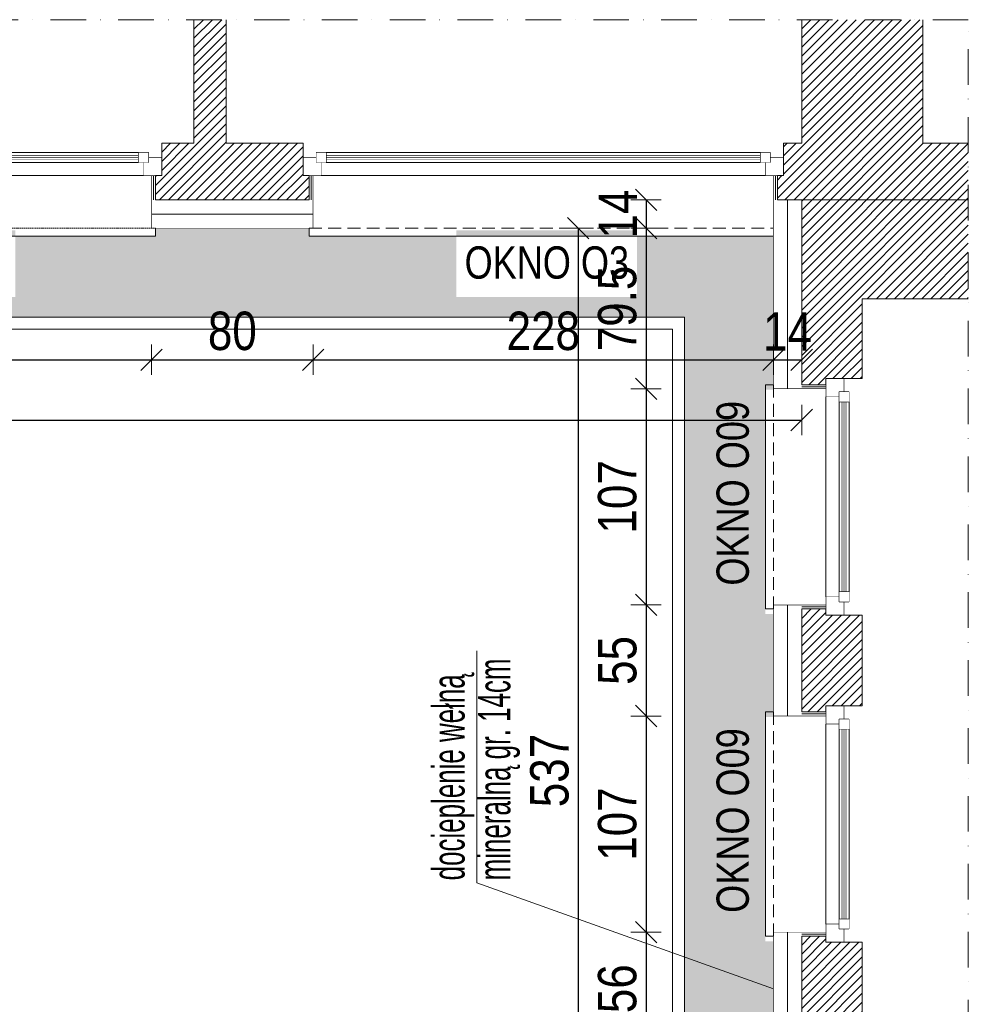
# Model space of a CAD drawing. Header units: millimetres. Extents: x 18880 to 99371, y -5529 to 27899.
# Tile 54 of 161: x 38085 to 38555, y -628 to -140. Entities that reach past the tile are written whole.
import ezdxf

# ---------------------------------------------------------------- set-up
doc = ezdxf.new("R2010")
doc.units = ezdxf.units.MM
doc.set_wipeout_variables(frame=1)
doc.linetypes.add('DASHED', pattern=[19.05, 12.7, -6.35])
doc.linetypes.add('Kropki i Kreski', pattern=[335.138881, 176.388884, -88.194442, 0, -70.555556])
for name, color, linetype, lineweight in [('AA_HATCH', 251, 'Continuous', 0), ('AA_IZOLACJA', 251, 'Continuous', 0), ('AA_OPIS', 2, 'Continuous', 0), ('AA_WIDOK', 254, 'Continuous', 0), ('AP wymiary', 40, 'Continuous', 0), ('K_SCIANY', 90, 'Continuous', 20)]:
    doc.layers.add(name, color=color, linetype=linetype, lineweight=lineweight)
doc.layers.add('Okna ArchiCADa', color=7, linetype='Continuous')
doc.styles.add('1', font='ARIALN.TTF')
doc.styles.add('ARIAL', font='arial.ttf')
doc.styles.add('DIM07', font='romans.shx', dxfattribs={"width": 0.7})
doc.linetypes.add('BATTING', pattern='A,0.0001,-0.1,[134,ltypeshp.shx,S=0.1,R=0,X=-0.1,Y=0],-0.2,[134,ltypeshp.shx,S=0.1,R=180,X=0.1,Y=0],-0.1', length=0.4001)
doc.linetypes.add('STYROPIAN', pattern='A,0.000141,[1,styropian.shx,S=1,R=0,X=0,Y=0],-14.102004', length=14.102145)
doc.dimstyles.new('1_50', dxfattribs={"dimscale": 10, "dimtxt": 1.9, "dimasz": 0.005, "dimexe": 0, "dimexo": 0, "dimgap": 0.45, "dimtad": 1, "dimdec": 4, "dimrnd": 0.5, "dimdsep": 46, "dimtxsty": '1', "dimblk1": 'DIM01', "dimblk2": 'DIM01', "dimsah": 1, "dimcen": 2, "dimdle": 25, "dimse1": 1, "dimse2": 1, "dimclrd": 1, "dimclrt": 2, "dimadec": 0, "dimazin": 0, "dimtfac": 0.66665, "dimtdec": 4, "dimtix": 1, "dimtmove": 0, "dimatfit": 3, "dimldrblk": 'DIM01', "dimfxl": 0, "dimtolj": 1, "dimtzin": 0, "dimarcsym": 0})
pattern_1 = [(45, (0, -536.3537), (-2.24506403, 2.24506403), [])]

# ---------------------------------------------------------------- blocks, each defined once
blk = doc.blocks.new('O1 rozwierane 12_23')
at = {"layer": 'AA_IZOLACJA', "linetype": 'STYROPIAN', "ltscale": 0.2}
for points in [[(-1135, 120), (-1135, 0)], [(1165, 120), (1165, 0)]]:
    blk.add_lwpolyline(points, dxfattribs=at)
at = {"layer": 'AA_WIDOK', "color": 4}
blk.add_lwpolyline([(-1145, 260), (-1145, 300), (1175, 300), (1175, 260)], dxfattribs=at)
at = {"layer": 'AA_WIDOK', "linetype": 'DASHED', "ltscale": 0.5}
blk.add_lwpolyline([(-1145, 260), (1175, 260)], dxfattribs=at)
at = {"layer": 'AA_WIDOK', "const_width": 3}
for points in [[(-1125, 260), (-1125, 0)], [(1155, 260), (1155, 0)]]:
    blk.add_lwpolyline(points, dxfattribs=at)
at = {"layer": 'AA_WIDOK', "color": 4, "const_width": 3}
for points in [[(-1175, 0), (-1175, -90)], [(1205, -90), (1205, 0)]]:
    blk.add_lwpolyline(points, dxfattribs=at)
at = {"color": 4}
blk.add_wipeout([(1090, -115), (1090, -65), (1115, -65), (1115, 0), (-1085, 0), (-1085, -65), (-1060, -65), (-1060, -115)], dxfattribs=at).dxf.layer = 'AA_WIDOK'
at = {"layer": 'AA_WIDOK', "color": 4, "const_width": 3}
for points in [[(-1085, 0), (-1175, 0)], [(-1085, -65), (-1085, 0)], [(1205, 0), (1115, 0)], [(1115, 0), (1115, -65)], [(-1175, -90), (-1110, -90)], [(-1110, -90), (-1110, -65)], [(-1110, -65), (-1085, -65)], [(-1060, -65), (-1110, -65)], [(-1110, -65), (-1110, -115)], [(-1060, -115), (-1060, -65)], [(-1060, -80), (1090, -80)], [(-1060, -90), (1090, -90)], [(1140, -65), (1090, -65)], [(1090, -65), (1090, -115)], [(1115, -65), (1140, -65)], [(1140, -65), (1140, -90)], [(1140, -115), (1140, -65)], [(1140, -90), (1205, -90)], [(-1110, -115), (-1060, -115)], [(-1060, -100), (1090, -100)], [(1090, -115), (1140, -115)]]:
    blk.add_lwpolyline(points, dxfattribs=at)
at = {"layer": 'AA_WIDOK', "color": 4}
for points in [[(1115, 0), (-1085, 0)], [(-1060, -65), (1090, -65)], [(-1060, -115), (1090, -115)], [(-1060, -115), (1090, -115)]]:
    blk.add_lwpolyline(points, dxfattribs=at)
blk = doc.blocks.new('DIM01')
at = {"color": 2}
blk.add_line((-106.1, -106.1), (106.1, 106.1), dxfattribs=at)
blk.add_line((0, -150), (0, 150))
blk = doc.blocks.new('*D1008')
at = {"layer": 'AP wymiary', "color": 1, "lineweight": -2, "transparency": 16777216}
blk.add_line((37922.22, -308.75), (38150.12, -308.75), dxfattribs=at)
at = {"layer": 'Defpoints', "color": 0, "transparency": 16777216}
for p in [(38150.17, -238.66), (37922.17, -239.04), (38150.17, -308.75)]:
    blk.add_point(p, dxfattribs=at)
at = {"layer": 'AP wymiary', "color": 1, "lineweight": -2, "transparency": 16777216, "xscale": 0.05, "yscale": 0.05, "zscale": 0.05, "rotation": 180}
blk.add_blockref('DIM01', (37922.17, -308.75), dxfattribs=at)
at = {"layer": 'AP wymiary', "color": 1, "lineweight": -2, "transparency": 16777216, "xscale": 0.05, "yscale": 0.05, "zscale": 0.05}
blk.add_blockref('DIM01', (38150.17, -308.75), dxfattribs=at)
at = {"layer": 'AP wymiary', "color": 2, "transparency": 16777216, "insert": (38036.17, -294.55), "char_height": 19, "attachment_point": 5, "style": '1'}
blk.add_mtext('\\A1;228', dxfattribs=at)
blk = doc.blocks.new('*D1009')
at = {"layer": 'AP wymiary', "color": 1, "lineweight": -2, "transparency": 16777216}
blk.add_line((38150.22, -308.75), (38230.12, -308.75), dxfattribs=at)
at = {"layer": 'Defpoints', "color": 0, "transparency": 16777216}
for p in [(38150.17, -238.66), (38230.17, -240.05), (38230.17, -308.75)]:
    blk.add_point(p, dxfattribs=at)
at = {"layer": 'AP wymiary', "color": 1, "lineweight": -2, "transparency": 16777216, "xscale": 0.05, "yscale": 0.05, "zscale": 0.05, "rotation": 180}
blk.add_blockref('DIM01', (38150.17, -308.75), dxfattribs=at)
at = {"layer": 'AP wymiary', "color": 1, "lineweight": -2, "transparency": 16777216, "xscale": 0.05, "yscale": 0.05, "zscale": 0.05}
blk.add_blockref('DIM01', (38230.17, -308.75), dxfattribs=at)
at = {"layer": 'AP wymiary', "color": 2, "transparency": 16777216, "insert": (38190.17, -294.55), "char_height": 19, "attachment_point": 5, "style": '1'}
blk.add_mtext('\\A1;80', dxfattribs=at)
blk = doc.blocks.new('*D1010')
at = {"layer": 'AP wymiary', "color": 1, "lineweight": -2, "transparency": 16777216}
blk.add_line((38230.22, -308.75), (38458.12, -308.75), dxfattribs=at)
at = {"layer": 'Defpoints', "color": 0, "transparency": 16777216}
for p in [(38458.17, -238.04), (38230.17, -240.05), (38458.17, -308.75)]:
    blk.add_point(p, dxfattribs=at)
at = {"layer": 'AP wymiary', "color": 1, "lineweight": -2, "transparency": 16777216, "xscale": 0.05, "yscale": 0.05, "zscale": 0.05, "rotation": 180}
blk.add_blockref('DIM01', (38230.17, -308.75), dxfattribs=at)
at = {"layer": 'AP wymiary', "color": 1, "lineweight": -2, "transparency": 16777216, "xscale": 0.05, "yscale": 0.05, "zscale": 0.05}
blk.add_blockref('DIM01', (38458.17, -308.75), dxfattribs=at)
at = {"layer": 'AP wymiary', "color": 2, "transparency": 16777216, "insert": (38344.17, -294.55), "char_height": 19, "attachment_point": 5, "style": '1'}
blk.add_mtext('\\A1;228', dxfattribs=at)
blk = doc.blocks.new('*D1011')
at = {"layer": 'AP wymiary', "color": 1, "lineweight": -2, "transparency": 16777216}
for p, q in [((38458.12, -308.75), (38458.07, -308.75)), ((38458.17, -308.75), (38472.17, -308.75)), ((38472.22, -308.75), (38472.27, -308.75))]:
    blk.add_line(p, q, dxfattribs=at)
at = {"layer": 'Defpoints', "color": 0, "transparency": 16777216}
for p in [(38458.17, -238.04), (38472.17, -240.46), (38472.17, -308.75)]:
    blk.add_point(p, dxfattribs=at)
at = {"layer": 'AP wymiary', "color": 1, "lineweight": -2, "transparency": 16777216, "xscale": 0.05, "yscale": 0.05, "zscale": 0.05}
blk.add_blockref('DIM01', (38458.17, -308.75), dxfattribs=at)
at = {"layer": 'AP wymiary', "color": 1, "lineweight": -2, "transparency": 16777216, "xscale": 0.05, "yscale": 0.05, "zscale": 0.05, "rotation": 180}
blk.add_blockref('DIM01', (38472.17, -308.75), dxfattribs=at)
at = {"layer": 'AP wymiary', "color": 2, "transparency": 16777216, "insert": (38465.17, -294.72), "char_height": 19, "attachment_point": 5, "style": '1'}
blk.add_mtext('\\A1;14', dxfattribs=at)
blk = doc.blocks.new('*D1012')
at = {"layer": 'AP wymiary', "color": 1, "lineweight": -2, "transparency": 16777216}
blk.add_line((35174.22, -338.58), (38472.12, -338.58), dxfattribs=at)
at = {"layer": 'Defpoints', "color": 0, "transparency": 16777216}
for p in [(35174.17, -229.6), (38472.17, -229.6), (38472.17, -338.58)]:
    blk.add_point(p, dxfattribs=at)
at = {"layer": 'AP wymiary', "color": 1, "lineweight": -2, "transparency": 16777216, "xscale": 0.05, "yscale": 0.05, "zscale": 0.05, "rotation": 180}
blk.add_blockref('DIM01', (35174.17, -338.58), dxfattribs=at)
at = {"layer": 'AP wymiary', "color": 1, "lineweight": -2, "transparency": 16777216, "xscale": 0.05, "yscale": 0.05, "zscale": 0.05}
blk.add_blockref('DIM01', (38472.17, -338.58), dxfattribs=at)
at = {"layer": 'AP wymiary', "color": 2, "transparency": 16777216, "insert": (36823.17, -324.38), "char_height": 19, "attachment_point": 5, "style": '1'}
blk.add_mtext('\\A1;3298', dxfattribs=at)
blk = doc.blocks.new('*D1013')
at = {"layer": 'AP wymiary', "color": 1, "lineweight": -2, "transparency": 16777216}
for p, q in [((38395.09, -229.55), (38395.09, -229.5)), ((38395.09, -229.6), (38395.09, -243.6)), ((38395.09, -243.65), (38395.09, -243.7))]:
    blk.add_line(p, q, dxfattribs=at)
at = {"layer": 'Defpoints', "color": 0, "transparency": 16777216}
for p in [(38460.17, -229.6), (38395.09, -243.6), (38460.17, -243.6)]:
    blk.add_point(p, dxfattribs=at)
at = {"layer": 'AP wymiary', "color": 1, "lineweight": -2, "transparency": 16777216, "xscale": 0.05, "yscale": 0.05, "zscale": 0.05}
for p, rotation in [((38395.09, -229.6), 270), ((38395.09, -243.6), 90)]:
    blk.add_blockref('DIM01', p, dxfattribs=dict(at, rotation=rotation))
at = {"layer": 'AP wymiary', "color": 2, "transparency": 16777216, "insert": (38381.05, -236.6), "char_height": 19, "attachment_point": 5, "rotation": 90, "style": '1'}
blk.add_mtext('\\A1;14', dxfattribs=at)
blk = doc.blocks.new('*D1014')
at = {"layer": 'AP wymiary', "color": 1, "lineweight": -2, "transparency": 16777216}
blk.add_line((38395.09, -243.65), (38395.09, -323.05), dxfattribs=at)
at = {"layer": 'Defpoints', "color": 0, "transparency": 16777216}
for p in [(38460.17, -243.6), (38395.09, -323.1), (38458.17, -323.1)]:
    blk.add_point(p, dxfattribs=at)
at = {"layer": 'AP wymiary', "color": 1, "lineweight": -2, "transparency": 16777216, "xscale": 0.05, "yscale": 0.05, "zscale": 0.05}
for p, rotation in [((38395.09, -243.6), 90), ((38395.09, -323.1), 270)]:
    blk.add_blockref('DIM01', p, dxfattribs=dict(at, rotation=rotation))
at = {"layer": 'AP wymiary', "color": 2, "transparency": 16777216, "insert": (38380.89, -283.35), "char_height": 19, "attachment_point": 5, "rotation": 90, "style": '1'}
blk.add_mtext('\\A1;79.5', dxfattribs=at)
blk = doc.blocks.new('*D1015')
at = {"layer": 'AP wymiary', "color": 1, "lineweight": -2, "transparency": 16777216}
blk.add_line((38395.09, -323.15), (38395.09, -430.05), dxfattribs=at)
at = {"layer": 'Defpoints', "color": 0, "transparency": 16777216}
for p in [(38458.17, -323.1), (38395.09, -430.1), (38461.59, -430.1)]:
    blk.add_point(p, dxfattribs=at)
at = {"layer": 'AP wymiary', "color": 1, "lineweight": -2, "transparency": 16777216, "xscale": 0.05, "yscale": 0.05, "zscale": 0.05}
for p, rotation in [((38395.09, -323.1), 90), ((38395.09, -430.1), 270)]:
    blk.add_blockref('DIM01', p, dxfattribs=dict(at, rotation=rotation))
at = {"layer": 'AP wymiary', "color": 2, "transparency": 16777216, "insert": (38380.89, -376.6), "char_height": 19, "attachment_point": 5, "rotation": 90, "style": '1'}
blk.add_mtext('\\A1;107', dxfattribs=at)
blk = doc.blocks.new('*D1016')
at = {"layer": 'AP wymiary', "color": 1, "lineweight": -2, "transparency": 16777216}
blk.add_line((38395.09, -430.15), (38395.09, -485.05), dxfattribs=at)
at = {"layer": 'Defpoints', "color": 0, "transparency": 16777216}
for p in [(38461.59, -430.1), (38395.09, -485.1), (38461.59, -485.1)]:
    blk.add_point(p, dxfattribs=at)
at = {"layer": 'AP wymiary', "color": 1, "lineweight": -2, "transparency": 16777216, "xscale": 0.05, "yscale": 0.05, "zscale": 0.05}
for p, rotation in [((38395.09, -430.1), 90), ((38395.09, -485.1), 270)]:
    blk.add_blockref('DIM01', p, dxfattribs=dict(at, rotation=rotation))
at = {"layer": 'AP wymiary', "color": 2, "transparency": 16777216, "insert": (38380.92, -457.6), "char_height": 19, "attachment_point": 5, "rotation": 90, "style": '1'}
blk.add_mtext('\\A1;55', dxfattribs=at)
blk = doc.blocks.new('*D1017')
at = {"layer": 'AP wymiary', "color": 1, "lineweight": -2, "transparency": 16777216}
blk.add_line((38395.09, -485.15), (38395.09, -592.05), dxfattribs=at)
at = {"layer": 'Defpoints', "color": 0, "transparency": 16777216}
for p in [(38461.59, -485.1), (38395.09, -592.1), (38462.5, -592.1)]:
    blk.add_point(p, dxfattribs=at)
at = {"layer": 'AP wymiary', "color": 1, "lineweight": -2, "transparency": 16777216, "xscale": 0.05, "yscale": 0.05, "zscale": 0.05}
for p, rotation in [((38395.09, -485.1), 90), ((38395.09, -592.1), 270)]:
    blk.add_blockref('DIM01', p, dxfattribs=dict(at, rotation=rotation))
at = {"layer": 'AP wymiary', "color": 2, "transparency": 16777216, "insert": (38380.89, -538.6), "char_height": 19, "attachment_point": 5, "rotation": 90, "style": '1'}
blk.add_mtext('\\A1;107', dxfattribs=at)
blk = doc.blocks.new('*D1018')
at = {"layer": 'AP wymiary', "color": 1, "lineweight": -2, "transparency": 16777216}
blk.add_line((38395.09, -592.15), (38395.09, -648.05), dxfattribs=at)
at = {"layer": 'Defpoints', "color": 0, "transparency": 16777216}
for p in [(38462.5, -592.1), (38395.09, -648.1), (38460.44, -648.1)]:
    blk.add_point(p, dxfattribs=at)
at = {"layer": 'AP wymiary', "color": 1, "lineweight": -2, "transparency": 16777216, "xscale": 0.05, "yscale": 0.05, "zscale": 0.05}
for p, rotation in [((38395.09, -592.1), 90), ((38395.09, -648.1), 270)]:
    blk.add_blockref('DIM01', p, dxfattribs=dict(at, rotation=rotation))
at = {"layer": 'AP wymiary', "color": 2, "transparency": 16777216, "insert": (38380.89, -620.1), "char_height": 19, "attachment_point": 5, "rotation": 90, "style": '1'}
blk.add_mtext('\\A1;56', dxfattribs=at)
blk = doc.blocks.new('*D1021')
at = {"layer": 'AP wymiary', "color": 1, "lineweight": -2, "transparency": 16777216}
blk.add_line((38361.5, -243.65), (38361.5, -780.55), dxfattribs=at)
at = {"layer": 'Defpoints', "color": 0, "transparency": 16777216}
for p in [(38458.17, -243.6), (38361.5, -780.6), (38458.17, -780.6)]:
    blk.add_point(p, dxfattribs=at)
at = {"layer": 'AP wymiary', "color": 1, "lineweight": -2, "transparency": 16777216, "xscale": 0.05, "yscale": 0.05, "zscale": 0.05}
for p, rotation in [((38361.5, -243.6), 90), ((38361.5, -780.6), 270)]:
    blk.add_blockref('DIM01', p, dxfattribs=dict(at, rotation=rotation))
at = {"layer": 'AP wymiary', "color": 2, "transparency": 16777216, "insert": (38347.3, -512.1), "char_height": 19, "attachment_point": 5, "rotation": 90, "style": '1'}
blk.add_mtext('\\A1;537', dxfattribs=at)

msp = doc.modelspace()

# ---------------------------------------------------------------- hatches: boundary and pattern name
at = {"layer": 'AA_HATCH'}
h = msp.add_hatch(dxfattribs=at)
h.set_pattern_fill('ANSI31', color=256)
h.set_pattern_definition(pattern_1)
h.paths.add_polyline_path([(38225.17176, -201.59523), (38187.17176, -201.59523), (38187.17176, -140.39112), (38171.17176, -140.39112), (38171.17176, -201.59523), (38155.17176, -201.59523), (38155.17176, -208.59523), (38155.17176, -217.59523), (38152.17176, -217.59523), (38152.17176, -229.59523), (38228.17176, -229.59523), (38228.17176, -217.59523), (38225.17176, -217.59523), (38225.17176, -208.59523)])
h.paths.add_polyline_path([(37917.17176, -208.59523), (37917.17176, -201.59523), (37890.17176, -201.59523), (37890.17176, -140.39112), (37860.17176, -140.39112), (37860.17176, -201.59523), (37851.14322, -201.59523), (37851.14322, -208.59523), (37851.14322, -217.59523), (37848.14322, -217.59523), (37848.14322, -229.59523), (37920.17176, -229.59523), (37920.17176, -217.59523), (37917.17176, -217.59523)])
h.paths.add_polyline_path([(37613.14322, -201.59523), (37581.17176, -201.59523), (37581.17176, -140.39112), (37565.17176, -140.39112), (37565.17176, -201.59523), (37548.17176, -201.59523), (37548.17176, -208.59523), (37548.17176, -217.59523), (37545.17176, -217.59523), (37545.17176, -229.59523), (37616.14322, -229.59523), (37616.14322, -217.59523), (37613.14322, -217.59523), (37613.14322, -208.59523)])
h.paths.add_polyline_path([(37310.17176, -208.59523), (37310.17176, -201.59523), (37290.17176, -201.59523), (37290.17176, -140.39112), (37260.17176, -140.39112), (37260.17176, -201.59523), (37248.17176, -201.59523), (37248.17176, -208.59523), (37248.17176, -217.59523), (37245.17176, -217.59523), (37245.17176, -229.59523), (37313.17176, -229.59523), (37313.17176, -217.59523), (37310.17176, -217.59523)])
h.paths.add_polyline_path([(37010.17176, -208.59523), (37010.17176, -201.59523), (36982.17176, -201.59523), (36982.17176, -140.39112), (36966.17176, -140.39112), (36966.17176, -201.59523), (36941.17176, -201.59523), (36941.17176, -208.59523), (36941.17176, -217.59523), (36938.17176, -217.59523), (36938.17176, -229.59523), (37013.17176, -229.59523), (37013.17176, -217.59523), (37010.17176, -217.59523)])
h.paths.add_polyline_path([(36703.17176, -208.59523), (36703.17176, -201.59523), (36682.17176, -201.59523), (36682.17176, -140.39112), (36652.17176, -140.39112), (36652.17176, -201.59523), (36634.17176, -201.59523), (36634.17176, -208.59523), (36634.17176, -217.59523), (36631.17176, -217.59523), (36631.17176, -229.59523), (36706.17176, -229.59523), (36706.17176, -217.59523), (36703.17176, -217.59523)])
h.paths.add_polyline_path([(36396.17176, -208.59523), (36396.17176, -201.59523), (36367.17176, -201.59523), (36367.17176, -140.39112), (36351.17176, -140.39112), (36351.17176, -201.59523), (36329.17176, -201.59523), (36329.17176, -208.59523), (36329.17176, -217.59523), (36326.17176, -217.59523), (36326.17176, -229.59523), (36399.17176, -229.59523), (36399.17176, -217.59523), (36396.17176, -217.59523)])
h.paths.add_polyline_path([(36091.17176, -201.59523), (36072.17176, -201.59523), (36072.17176, -140.39112), (36042.17176, -140.39112), (36042.17176, -201.59523), (36020.17176, -201.59523), (36020.17176, -208.59523), (36020.17176, -217.59523), (36017.17176, -217.59523), (36017.17176, -229.59523), (36094.17176, -229.59523), (36094.17176, -217.59523), (36091.17176, -217.59523), (36091.17176, -208.59523)])
h.paths.add_polyline_path([(35782.17176, -208.59523), (35782.17176, -201.59523), (35758.17176, -201.59523), (35758.17176, -140.39112), (35742.17176, -140.39112), (35742.17176, -201.59523), (35720.17176, -201.59523), (35720.17176, -208.59523), (35720.17176, -217.59523), (35717.17176, -217.59523), (35717.17176, -229.59523), (35785.17176, -229.59523), (35785.17176, -217.59523), (35782.17176, -217.59523)])
h.paths.add_polyline_path([(35482.17176, -208.59523), (35482.17176, -201.59523), (35459.17176, -201.59523), (35459.17176, -140.39112), (35429.17176, -140.39112), (35429.17176, -201.59523), (35413.17176, -201.59523), (35413.17176, -208.59523), (35413.17176, -217.59523), (35410.17176, -217.59523), (35410.17176, -229.59523), (35485.17176, -229.59523), (35485.17176, -217.59523), (35482.17176, -217.59523)])
h.paths.add_polyline_path([(35175.17176, -208.59523), (35175.17176, -201.59523), (35160.17176, -201.59523), (35160.17176, -140.39112), (35130.17176, -140.39112), (35130.17176, -229.59523), (35178.17176, -229.59523), (35178.17176, -217.59523), (35175.17176, -217.59523)])
h = msp.add_hatch(dxfattribs=at)
h.set_pattern_fill('ANSI31', color=256)
h.set_pattern_definition(pattern_1)
h.paths.add_polyline_path([(38532.17176, -140.39112), (38472.17176, -140.39112), (38472.17176, -201.59523), (38463.17176, -201.59523), (38463.17176, -208.59523), (38463.17176, -217.59523), (38460.17176, -217.59523), (38460.17176, -229.59523), (38472.17176, -229.59523), (38502.17176, -229.59523), (38554.69111, -229.59523), (38554.69111, -201.59523), (38532.17176, -201.59523)])
h.paths.add_polyline_path([(38554.69111, -229.59523), (38502.17176, -229.59523), (38472.17176, -229.59523), (38472.17176, -321.09523), (38484.17176, -321.09523), (38484.17176, -318.09523), (38493.17176, -318.09523), (38502.17176, -318.09523), (38502.17176, -278.59523), (38554.69111, -278.59523)])
h.paths.add_polyline_path([(38502.17176, -435.09523), (38493.17176, -435.09523), (38484.17176, -435.09523), (38484.17176, -432.09523), (38472.17176, -432.09523), (38472.17176, -483.09523), (38484.17176, -483.09523), (38484.17176, -480.09523), (38493.17176, -480.09523), (38502.17176, -480.09523)])
h.paths.add_polyline_path([(38502.17176, -597.09523), (38493.17176, -597.09523), (38484.17176, -597.09523), (38484.17176, -594.09523), (38472.17176, -594.09523), (38472.17176, -646.09523), (38484.17176, -646.09523), (38484.17176, -643.09523), (38493.17176, -643.09523), (38502.17176, -643.09523)])
h.paths.add_polyline_path([(38554.69111, -794.59523), (38502.17176, -794.59523), (38502.17176, -760.09523), (38493.17176, -760.09523), (38484.17176, -760.09523), (38484.17176, -757.09523), (38472.17176, -757.09523), (38472.17176, -822.59523), (38554.69111, -822.59523)])

# ---------------------------------------------------------------- linework, layer by layer
for points in [[(38201.67176, -780.59523), (38201.67176, -736.59523), (38414.17176, -736.59523), (38414.17176, -287.59523), (35174.17176, -287.59523)], [(38195.67176, -780.59523), (38195.67176, -730.59523), (38408.17176, -730.59523), (38408.17176, -293.59523), (35174.17176, -293.59523)]]:
    msp.add_lwpolyline(points, dxfattribs=at)
at = {"layer": 'AA_IZOLACJA', "linetype": 'STYROPIAN', "ltscale": 0.2}
for points in [[(38229.17176, -229.59523), (38229.17176, -217.59523)], [(38459.17176, -229.59523), (38459.17176, -217.59523)], [(38472.17176, -322.09523), (38484.17176, -322.09523)], [(38472.17176, -431.09523), (38484.17176, -431.09523)], [(38472.17176, -484.09523), (38484.17176, -484.09523)], [(38472.17176, -593.09523), (38484.17176, -593.09523)]]:
    msp.add_lwpolyline(points, dxfattribs=at)
at = {"layer": 'AA_IZOLACJA', "linetype": 'BATTING', "ltscale": 16}
for points in [[(38465.17176, -229.59523), (38465.17176, -229.59523), (38465.17176, -323.09523)], [(38150.17176, -236.59523), (38230.17176, -236.59523)], [(38465.17176, -430.09523), (38465.17176, -485.09523)], [(38465.17176, -592.09523), (38465.17176, -648.09523)]]:
    msp.add_lwpolyline(points, dxfattribs=at)
at = {"layer": 'AA_OPIS'}
msp.add_lwpolyline([(38458.17176, -620.09523), (38311.26502, -567.61044), (38311.26502, -452.81074)], dxfattribs=at)
at = {"layer": 'AA_WIDOK', "color": 4, "const_width": 0.3}
for points in [[(38225.17176, -217.59523), (38225.17176, -208.59523)], [(38463.17176, -208.59523), (38463.17176, -217.59523)], [(38484.17176, -318.09523), (38493.17176, -318.09523)], [(38493.17176, -435.09523), (38484.17176, -435.09523)], [(38484.17176, -480.09523), (38493.17176, -480.09523)], [(38493.17176, -597.09523), (38484.17176, -597.09523)]]:
    msp.add_lwpolyline(points, dxfattribs=at)
at = {"layer": 'AA_WIDOK', "const_width": 0.3}
for points in [[(38230.17176, -243.59523), (38230.17176, -217.59523)], [(38458.17176, -243.59523), (38458.17176, -217.59523)], [(38150.17176, -243.59523), (38230.17176, -243.59523)], [(38458.17176, -243.59523), (38458.17176, -325.63595)], [(38458.17176, -243.59523), (38458.17176, -323.09523)], [(38458.17176, -323.09523), (38484.17176, -323.09523)], [(38458.17176, -430.09523), (38458.17176, -485.09523)], [(38458.17176, -430.09523), (38484.17176, -430.09523)], [(38458.17176, -485.09523), (38484.17176, -485.09523)], [(38458.17176, -592.09523), (38458.17176, -648.09523)], [(38458.17176, -592.09523), (38484.17176, -592.09523)]]:
    msp.add_lwpolyline(points, dxfattribs=at)
at = {"layer": 'AA_WIDOK', "linetype": 'DASHED', "ltscale": 0.5}
for points in [[(38228.17176, -243.59523), (38458.17176, -243.59523)], [(38458.17176, -321.09523), (38458.17176, -432.09523)], [(38458.17176, -483.09523), (38458.17176, -594.09523)]]:
    msp.add_lwpolyline(points, dxfattribs=at)
at = {"layer": 'AA_WIDOK', "color": 4}
for points in [[(38228.17176, -243.59523), (38228.17176, -247.59523), (38458.17176, -247.59523)], [(38458.17176, -321.09523), (38454.17176, -321.09523), (38454.17176, -432.09523), (38458.17176, -432.09523)], [(38458.17176, -483.09523), (38454.17176, -483.09523), (38454.17176, -594.09523), (38458.17176, -594.09523)]]:
    msp.add_lwpolyline(points, dxfattribs=at)
at = {"layer": 'K_SCIANY'}
for points in [[(38171.17176, -140.39112), (38171.17176, -201.59523), (38155.17176, -201.59523), (38155.17176, -208.59523), (38155.17176, -217.59523), (38152.17176, -217.59523), (38152.17176, -229.59523), (38228.17176, -229.59523), (38228.17176, -217.59523), (38225.17176, -217.59523), (38225.17176, -208.59523), (38225.17176, -201.59523), (38187.17176, -201.59523), (38187.17176, -140.39112)], [(38472.17176, -140.39112), (38472.17176, -201.59523)], [(38532.17176, -201.59523), (38532.17176, -140.39112)], [(38472.17176, -201.59523), (38463.17176, -201.59523), (38463.17176, -208.59523), (38463.17176, -217.59523), (38460.17176, -217.59523), (38460.17176, -229.59523), (38472.17176, -229.59523)], [(38554.69111, -201.59523), (38532.17176, -201.59523)], [(38502.17176, -229.59523), (38472.17176, -229.59523)], [(38472.17176, -229.59523), (38472.17176, -321.09523), (38484.17176, -321.09523), (38484.17176, -318.09523), (38493.17176, -318.09523), (38502.17176, -318.09523), (38502.17176, -278.59523), (38554.69111, -278.59523)], [(38554.69111, -229.59523), (38502.17176, -229.59523)]]:
    msp.add_lwpolyline(points, dxfattribs=at)
for points in [[(38502.17176, -435.09523), (38493.17176, -435.09523), (38484.17176, -435.09523), (38484.17176, -432.09523), (38472.17176, -432.09523), (38472.17176, -483.09523), (38484.17176, -483.09523), (38484.17176, -480.09523), (38493.17176, -480.09523), (38502.17176, -480.09523)], [(38502.17176, -597.09523), (38493.17176, -597.09523), (38484.17176, -597.09523), (38484.17176, -594.09523), (38472.17176, -594.09523), (38472.17176, -646.09523), (38484.17176, -646.09523), (38484.17176, -643.09523), (38493.17176, -643.09523), (38502.17176, -643.09523)]]:
    msp.add_lwpolyline(points, close=True, dxfattribs=at)

# ---------------------------------------------------------------- texts
at = {"layer": 'AA_OPIS', "insert": (38345.93679, -252.59523), "char_height": 16, "width": 300, "attachment_point": 2, "style": 'ARIAL'}
msp.add_mtext('{\\W0.8;OKNO O3}', dxfattribs=at)
at = {"layer": 'AA_OPIS', "char_height": 16, "width": 300, "attachment_point": 2, "rotation": 90, "style": 'ARIAL'}
for insert in [(38429.97539, -374.8302), (38429.97539, -536.8302)]:
    msp.add_mtext('{\\W0.8;OKNO O09}', dxfattribs=dict(at, insert=insert))
at = {"layer": 'AA_OPIS', "insert": (38332.72785, -566.44718), "char_height": 16, "width": 151.2593731, "attachment_point": 7, "rotation": 90, "line_spacing_factor": 0.85, "style": 'DIM07'}
msp.add_mtext('{\\fArial Narrow|b0|i0|c238|p34;docieplenie wełną mineralną gr. 14cm}', dxfattribs=at)

# ---------------------------------------------------------------- dimensions: what is measured, and where the dimension line sits
at = {"layer": 'AP wymiary'}
for base, p1, p2, picture, middle in [((38395.08601, -243.59523), (38460.17176, -229.59523), (38460.17176, -243.59523), '*D1013', (38381.04713, -236.59523)), ((38361.50235, -780.59523), (38458.17176, -243.59523), (38458.17176, -780.59523), '*D1021', (38347.30147, -512.09523))]:
    dim = msp.add_linear_dim(base=base, p1=p1, p2=p2, angle=90, dimstyle='1_50', dxfattribs=at)
    dim.commit()
    dim.dimension.update_dxf_attribs({"geometry": picture, "text_midpoint": middle})
for base, p1, p2, picture, middle in [((38458.17176, -308.75469), (38230.17176, -240.04967), (38458.17176, -238.04296), '*D1010', (38344.17176, -294.55381)), ((38472.17176, -308.75469), (38458.17176, -238.04296), (38472.17176, -240.46036), '*D1011', (38465.17176, -294.71581))]:
    dim = msp.add_linear_dim(base=base, p1=p1, p2=p2, dimstyle='1_50', override={"dimtmove": 1}, dxfattribs=at)
    dim.commit()
    dim.dimension.update_dxf_attribs({"geometry": picture, "text_midpoint": middle})
for base, p1, p2, picture, middle in [((38395.08601, -323.09523), (38460.17176, -243.59523), (38458.17176, -323.09523), '*D1014', (38380.88512, -283.34523)), ((38395.08601, -430.09523), (38458.17176, -323.09523), (38461.59242, -430.09523), '*D1015', (38380.88512, -376.59523)), ((38395.08601, -485.09523), (38461.59242, -430.09523), (38461.59242, -485.09523), '*D1016', (38380.924, -457.59523)), ((38395.08601, -592.09523), (38461.59242, -485.09523), (38462.5025, -592.09523), '*D1017', (38380.88512, -538.59523)), ((38395.08601, -648.09523), (38462.5025, -592.09523), (38460.43916, -648.09523), '*D1018', (38380.88512, -620.09523))]:
    dim = msp.add_linear_dim(base=base, p1=p1, p2=p2, angle=90, dimstyle='1_50', override={"dimtmove": 1}, dxfattribs=at)
    dim.commit()
    dim.dimension.update_dxf_attribs({"geometry": picture, "text_midpoint": middle})

# ---------------------------------------------------------------- wipeouts: each hides what was drawn before it
at = {"color": 4}
msp.add_wipeout([(38451.67176, -206.09523), (38451.67176, -211.09523), (38454.17176, -211.09523), (38454.17176, -217.59523), (38234.17176, -217.59523), (38234.17176, -211.09523), (38236.67176, -211.09523), (38236.67176, -206.09523)], dxfattribs=at).dxf.layer = 'AA_WIDOK'

# ---------------------------------------------------------------- next in the draw order: linework, layer by layer
at = {"layer": 'AA_WIDOK', "color": 4, "const_width": 0.3}
for points in [[(38225.17176, -208.59523), (38231.67176, -208.59523)], [(38231.67176, -206.09523), (38236.67176, -206.09523)], [(38231.67176, -211.09523), (38231.67176, -206.09523)], [(38231.67176, -208.59523), (38231.67176, -211.09523)], [(38236.67176, -206.09523), (38236.67176, -211.09523)], [(38236.67176, -207.59523), (38451.67176, -207.59523)], [(38236.67176, -208.59523), (38451.67176, -208.59523)], [(38236.67176, -209.59523), (38451.67176, -209.59523)], [(38451.67176, -211.09523), (38451.67176, -206.09523)], [(38451.67176, -206.09523), (38456.67176, -206.09523)], [(38456.67176, -206.09523), (38456.67176, -211.09523)], [(38456.67176, -211.09523), (38456.67176, -208.59523)], [(38456.67176, -208.59523), (38463.17176, -208.59523)], [(38231.67176, -211.09523), (38234.17176, -211.09523)], [(38236.67176, -211.09523), (38231.67176, -211.09523)], [(38234.17176, -211.09523), (38234.17176, -217.59523)], [(38456.67176, -211.09523), (38451.67176, -211.09523)], [(38454.17176, -217.59523), (38454.17176, -211.09523)], [(38454.17176, -211.09523), (38456.67176, -211.09523)], [(38234.17176, -217.59523), (38225.17176, -217.59523)], [(38463.17176, -217.59523), (38454.17176, -217.59523)]]:
    msp.add_lwpolyline(points, dxfattribs=at)
at = {"layer": 'AA_WIDOK', "color": 4}
for points in [[(38236.67176, -206.09523), (38451.67176, -206.09523)], [(38236.67176, -206.09523), (38451.67176, -206.09523)], [(38236.67176, -211.09523), (38451.67176, -211.09523)], [(38454.17176, -217.59523), (38234.17176, -217.59523)]]:
    msp.add_lwpolyline(points, dxfattribs=at)

# ---------------------------------------------------------------- next in the draw order: block references
at = {"layer": 'Okna ArchiCADa', "linetype": 'Continuous', "xscale": -0.1, "yscale": 0.1, "zscale": 0.1, "rotation": 180}
msp.add_blockref('O1 rozwierane 12_23', (38034.67176, -217.59523), dxfattribs=at)

# ---------------------------------------------------------------- next in the draw order: hatches: boundary and pattern name
at = {"layer": 'AA_HATCH'}
h = msp.add_hatch(dxfattribs=at)
h.set_pattern_fill('AR-CONC', color=256, scale=0.1)
h.set_pattern_definition([(50, (0, -536.354), (18.218467, -1.5939086), [1.905, -20.955]), (355, (0, -536.354), (-3.524342, 19.1056845), [1.524, -16.764058]), (100.451445, (1.518, -536.486), (14.694125, 17.511775), [1.619001, -17.8090245]), (46.1842, (0, -531.274), (27.107904, -4.204233), [2.8575, -31.4325]), (96.63556, (2.26, -531.624), (23.740413, 24.742612), [2.428502, -26.71356]), (351.18415, (0, -531.274), (23.740413, 24.742612), [2.285997, -25.145973]), (21, (2.54, -532.544), (15.161439, -10.22652), [1.905, -20.955]), (326, (2.54, -532.544), (6.180203, 18.418797), [1.524, -16.764]), (71.451445, (3.803, -533.396), (21.341642, 8.192277), [1.619001, -17.808994]), (37.5, (0, -536.3537), (0.3088603, 8.4555039), [0, -16.5608, 0, -17.018, 0, -16.8275]), (7.5, (0, -536.354), (6.6819663, 10.0180575), [0, -9.7028, 0, -16.1798, 0, -6.4135]), (327.5, (-5.664, -536.354), (13.5590595, -0.5728744), [0, -6.35, 0, -19.812, 0, -26.289]), (317.5, (-8.204, -536.354), (14.812918, 2.542649), [0, -8.255, 0, -13.1572, 0, -18.669])])
edge = h.paths.add_edge_path()
edge.add_line((38458.17176, -247.59523), (38228.17176, -247.59523))
edge.add_line((38228.17176, -247.59523), (38228.17176, -243.59523))
edge.add_line((38228.17176, -243.59523), (38152.17176, -243.59523))
edge.add_line((38152.17176, -243.59523), (38152.17176, -247.59523))
edge.add_line((38152.17176, -247.59523), (37920.17176, -247.59523))
edge.add_line((37920.17176, -247.59523), (37920.17176, -243.59523))
edge.add_line((37920.17176, -243.59523), (37848.14322, -243.59523))
edge.add_line((37848.14322, -243.59523), (37848.14322, -247.59523))
edge.add_line((37848.14322, -247.59523), (37616.14322, -247.59523))
edge.add_line((37616.14322, -247.59523), (37616.14322, -243.59523))
edge.add_line((37616.14322, -243.59523), (37545.17176, -243.59523))
edge.add_line((37545.17176, -243.59523), (37545.17176, -247.59523))
edge.add_line((37545.17176, -247.59523), (37313.17176, -247.59523))
edge.add_line((37313.17176, -247.59523), (37313.17176, -243.59523))
edge.add_line((37313.17176, -243.59523), (37245.17176, -243.59523))
edge.add_line((37245.17176, -243.59523), (37245.17176, -247.59523))
edge.add_line((37245.17176, -247.59523), (37013.17176, -247.59523))
edge.add_line((37013.17176, -247.59523), (37013.17176, -243.59523))
edge.add_line((37013.17176, -243.59523), (36938.17176, -243.59523))
edge.add_line((36938.17176, -243.59523), (36938.17176, -247.59523))
edge.add_line((36938.17176, -247.59523), (36706.17176, -247.59523))
edge.add_line((36706.17176, -247.59523), (36706.17176, -243.59523))
edge.add_line((36706.17176, -243.59523), (36631.17176, -243.59523))
edge.add_line((36631.17176, -243.59523), (36631.17176, -247.59523))
edge.add_line((36631.17176, -247.59523), (36399.17176, -247.59523))
edge.add_line((36399.17176, -247.59523), (36399.17176, -243.59523))
edge.add_line((36399.17176, -243.59523), (36326.17176, -243.59523))
edge.add_line((36326.17176, -243.59523), (36326.17176, -247.59523))
edge.add_line((36326.17176, -247.59523), (36094.17176, -247.59523))
edge.add_line((36094.17176, -247.59523), (36094.17176, -243.59523))
edge.add_line((36094.17176, -243.59523), (36017.17176, -243.59523))
edge.add_line((36017.17176, -243.59523), (36017.17176, -247.59523))
edge.add_line((36017.17176, -247.59523), (35785.17176, -247.59523))
edge.add_line((35785.17176, -247.59523), (35785.17176, -243.59523))
edge.add_line((35785.17176, -243.59523), (35717.17176, -243.59523))
edge.add_line((35717.17176, -243.59523), (35717.17176, -247.59523))
edge.add_line((35717.17176, -247.59523), (35485.17176, -247.59523))
edge.add_line((35485.17176, -247.59523), (35485.17176, -243.59523))
edge.add_line((35485.17176, -243.59523), (35410.17176, -243.59523))
edge.add_line((35410.17176, -243.59523), (35410.17176, -247.59523))
edge.add_line((35410.17176, -247.59523), (35178.17176, -247.59523))
edge.add_line((35178.17176, -247.59523), (35178.17176, -243.59523))
edge.add_line((35178.17176, -243.59523), (35174.17176, -243.59523))
edge.add_line((35174.17176, -243.59523), (35174.17176, -287.59523))
edge.add_line((35174.17176, -287.59523), (35762.31757, -287.59523))
edge.add_line((35762.31757, -287.59523), (35752.08983, -257.28039))
edge.add_arc((35750.17176, -251.59523), 6, 180, 288.6435534, ccw=False)
edge.add_arc((35750.17176, -251.59523), 6, 0, 180, ccw=False)
edge.add_arc((35750.17176, -251.59523), 6, -71.3564466, 0, ccw=False)
edge.add_line((35752.08983, -257.28039), (35762.31757, -287.59523))
edge.add_line((35762.31757, -287.59523), (37592.04939, -287.59523))
edge.add_line((37592.04939, -287.59523), (37581.82166, -257.28039))
edge.add_arc((37579.90358, -251.59523), 6, 180, 288.6435534, ccw=False)
edge.add_arc((37579.90358, -251.59523), 6, 0, 180, ccw=False)
edge.add_arc((37579.90358, -251.59523), 6, -71.3564466, 0, ccw=False)
edge.add_line((37581.82166, -257.28039), (37592.04939, -287.59523))
edge.add_line((37592.04939, -287.59523), (38414.17176, -287.59523))
edge.add_line((38414.17176, -287.59523), (38414.17176, -736.59523))
edge.add_line((38414.17176, -736.59523), (38201.67176, -736.59523))
edge.add_line((38201.67176, -736.59523), (38201.67176, -780.59523))
edge.add_line((38201.67176, -780.59523), (38458.17176, -780.59523))
edge.add_line((38458.17176, -780.59523), (38458.17176, -759.59523))
edge.add_line((38458.17176, -759.59523), (38454.17176, -759.59523))
edge.add_line((38454.17176, -759.59523), (38454.17176, -648.59523))
edge.add_line((38454.17176, -648.59523), (38458.17176, -648.59523))
edge.add_line((38458.17176, -648.59523), (38458.17176, -596.59523))
edge.add_line((38458.17176, -596.59523), (38454.17176, -596.59523))
edge.add_line((38454.17176, -596.59523), (38454.17176, -485.59523))
edge.add_line((38454.17176, -485.59523), (38458.17176, -485.59523))
edge.add_line((38458.17176, -485.59523), (38458.17176, -434.59523))
edge.add_line((38458.17176, -434.59523), (38454.17176, -434.59523))
edge.add_line((38454.17176, -434.59523), (38454.17176, -323.59523))
edge.add_line((38454.17176, -323.59523), (38458.17176, -323.59523))
edge.add_line((38458.17176, -323.59523), (38458.17176, -247.59523))
h.paths.add_polyline_path([(38301.17062, -277.6157), (38390.65056, -277.6157), (38390.65056, -244.64435), (38301.17062, -244.64435)], flags=16)
h.paths.add_polyline_path([(37993.17062, -277.6157), (38082.65056, -277.6157), (38082.65056, -244.64435), (37993.17062, -244.64435)], flags=16)
h.paths.add_polyline_path([(37689.14208, -277.6157), (37778.62202, -277.6157), (37778.62202, -244.64435), (37689.14208, -244.64435)], flags=16)
h.paths.add_polyline_path([(37386.17062, -277.6157), (37475.65056, -277.6157), (37475.65056, -244.64435), (37386.17062, -244.64435)], flags=16)
h.paths.add_polyline_path([(37086.17062, -277.6157), (37175.65056, -277.6157), (37175.65056, -244.64435), (37086.17062, -244.64435)], flags=16)
h.paths.add_polyline_path([(36779.17062, -277.6157), (36868.65056, -277.6157), (36868.65056, -244.64435), (36779.17062, -244.64435)], flags=16)
h.paths.add_polyline_path([(36472.17062, -277.6157), (36561.65056, -277.6157), (36561.65056, -244.64435), (36472.17062, -244.64435)], flags=16)
h.paths.add_polyline_path([(36167.17062, -277.6157), (36256.65056, -277.6157), (36256.65056, -244.64435), (36167.17062, -244.64435)], flags=16)
h.paths.add_polyline_path([(35858.17062, -277.6157), (35947.65056, -277.6157), (35947.65056, -244.64435), (35858.17062, -244.64435)], flags=16)
h.paths.add_polyline_path([(35558.17062, -277.6157), (35647.65056, -277.6157), (35647.65056, -244.64435), (35558.17062, -244.64435)], flags=16)
h.paths.add_polyline_path([(35251.17062, -277.6157), (35340.65056, -277.6157), (35340.65056, -244.64435), (35251.17062, -244.64435)], flags=16)

# ---------------------------------------------------------------- next in the draw order: linework, layer by layer
at = {"layer": 'AA_OPIS', "linetype": 'Kropki i Kreski', "ltscale": 0.1}
msp.add_lwpolyline([(38137.20924, -912.09523), (38554.69111, -912.09523), (38554.69111, -140.39112), (35065.52468, -140.39112), (35065.52468, -328.13595), (35263.77585, -328.13595)], dxfattribs=at)

# ---------------------------------------------------------------- next in the draw order: dimensions: what is measured, and where the dimension line sits
at = {"layer": 'AP wymiary'}
dim = msp.add_linear_dim(base=(38472.17176, -338.57623), p1=(35174.17176, -229.59523), p2=(38472.17176, -229.59523), dimstyle='1_50', dxfattribs=at)
dim.commit()
dim.dimension.update_dxf_attribs({"geometry": '*D1012', "text_midpoint": (36823.17176, -324.37534)})
for base, p1, p2, picture, middle in [((38150.17176, -308.75469), (37922.17176, -239.04012), (38150.17176, -238.66279), '*D1008', (38036.17176, -294.55381)), ((38230.17176, -308.75469), (38150.17176, -238.66279), (38230.17176, -240.04967), '*D1009', (38190.17176, -294.55381))]:
    dim = msp.add_linear_dim(base=base, p1=p1, p2=p2, dimstyle='1_50', override={"dimtmove": 1}, dxfattribs=at)
    dim.commit()
    dim.dimension.update_dxf_attribs({"geometry": picture, "text_midpoint": middle})

# ---------------------------------------------------------------- next in the draw order: wipeouts: each hides what was drawn before it
at = {"color": 4}
for points in [[(38495.67176, -423.59523), (38490.67176, -423.59523), (38490.67176, -426.09523), (38484.17176, -426.09523), (38484.17176, -327.09523), (38490.67176, -327.09523), (38490.67176, -329.59523), (38495.67176, -329.59523)], [(38495.67176, -585.59523), (38490.67176, -585.59523), (38490.67176, -588.09523), (38484.17176, -588.09523), (38484.17176, -489.09523), (38490.67176, -489.09523), (38490.67176, -491.59523), (38495.67176, -491.59523)]]:
    msp.add_wipeout(points, dxfattribs=at).dxf.layer = 'AA_WIDOK'

# ---------------------------------------------------------------- next in the draw order: linework, layer by layer
at = {"layer": 'AA_WIDOK', "color": 4, "const_width": 0.3}
for points in [[(38484.17176, -327.09523), (38484.17176, -318.09523)], [(38493.17176, -318.09523), (38493.17176, -324.59523)], [(38493.17176, -324.59523), (38490.67176, -324.59523)], [(38490.67176, -324.59523), (38490.67176, -327.09523)], [(38490.67176, -329.59523), (38490.67176, -324.59523)], [(38490.67176, -324.59523), (38495.67176, -324.59523)], [(38495.67176, -324.59523), (38495.67176, -329.59523)], [(38490.67176, -327.09523), (38484.17176, -327.09523)], [(38495.67176, -329.59523), (38490.67176, -329.59523)], [(38492.17176, -329.59523), (38492.17176, -423.59523)], [(38493.17176, -329.59523), (38493.17176, -423.59523)], [(38494.17176, -329.59523), (38494.17176, -423.59523)], [(38490.67176, -428.59523), (38490.67176, -423.59523)], [(38490.67176, -423.59523), (38495.67176, -423.59523)], [(38495.67176, -423.59523), (38495.67176, -428.59523)], [(38484.17176, -435.09523), (38484.17176, -426.09523)], [(38484.17176, -426.09523), (38490.67176, -426.09523)], [(38490.67176, -426.09523), (38490.67176, -428.59523)], [(38490.67176, -428.59523), (38493.17176, -428.59523)], [(38495.67176, -428.59523), (38490.67176, -428.59523)], [(38493.17176, -428.59523), (38493.17176, -435.09523)], [(38484.17176, -489.09523), (38484.17176, -480.09523)], [(38493.17176, -480.09523), (38493.17176, -486.59523)], [(38493.17176, -486.59523), (38490.67176, -486.59523)], [(38490.67176, -486.59523), (38490.67176, -489.09523)], [(38490.67176, -491.59523), (38490.67176, -486.59523)], [(38490.67176, -486.59523), (38495.67176, -486.59523)], [(38495.67176, -486.59523), (38495.67176, -491.59523)], [(38490.67176, -489.09523), (38484.17176, -489.09523)], [(38495.67176, -491.59523), (38490.67176, -491.59523)], [(38492.17176, -491.59523), (38492.17176, -585.59523)], [(38493.17176, -491.59523), (38493.17176, -585.59523)], [(38494.17176, -491.59523), (38494.17176, -585.59523)], [(38484.17176, -597.09523), (38484.17176, -588.09523)], [(38484.17176, -588.09523), (38490.67176, -588.09523)], [(38490.67176, -590.59523), (38490.67176, -585.59523)], [(38490.67176, -585.59523), (38495.67176, -585.59523)], [(38490.67176, -588.09523), (38490.67176, -590.59523)], [(38495.67176, -585.59523), (38495.67176, -590.59523)], [(38490.67176, -590.59523), (38493.17176, -590.59523)], [(38495.67176, -590.59523), (38490.67176, -590.59523)], [(38493.17176, -590.59523), (38493.17176, -597.09523)]]:
    msp.add_lwpolyline(points, dxfattribs=at)
at = {"layer": 'AA_WIDOK', "color": 4}
for points in [[(38484.17176, -426.09523), (38484.17176, -327.09523)], [(38490.67176, -329.59523), (38490.67176, -423.59523)], [(38495.67176, -329.59523), (38495.67176, -423.59523)], [(38495.67176, -329.59523), (38495.67176, -423.59523)], [(38484.17176, -588.09523), (38484.17176, -489.09523)], [(38490.67176, -491.59523), (38490.67176, -585.59523)], [(38495.67176, -491.59523), (38495.67176, -585.59523)], [(38495.67176, -491.59523), (38495.67176, -585.59523)]]:
    msp.add_lwpolyline(points, dxfattribs=at)

doc.saveas('drawing.dxf')
